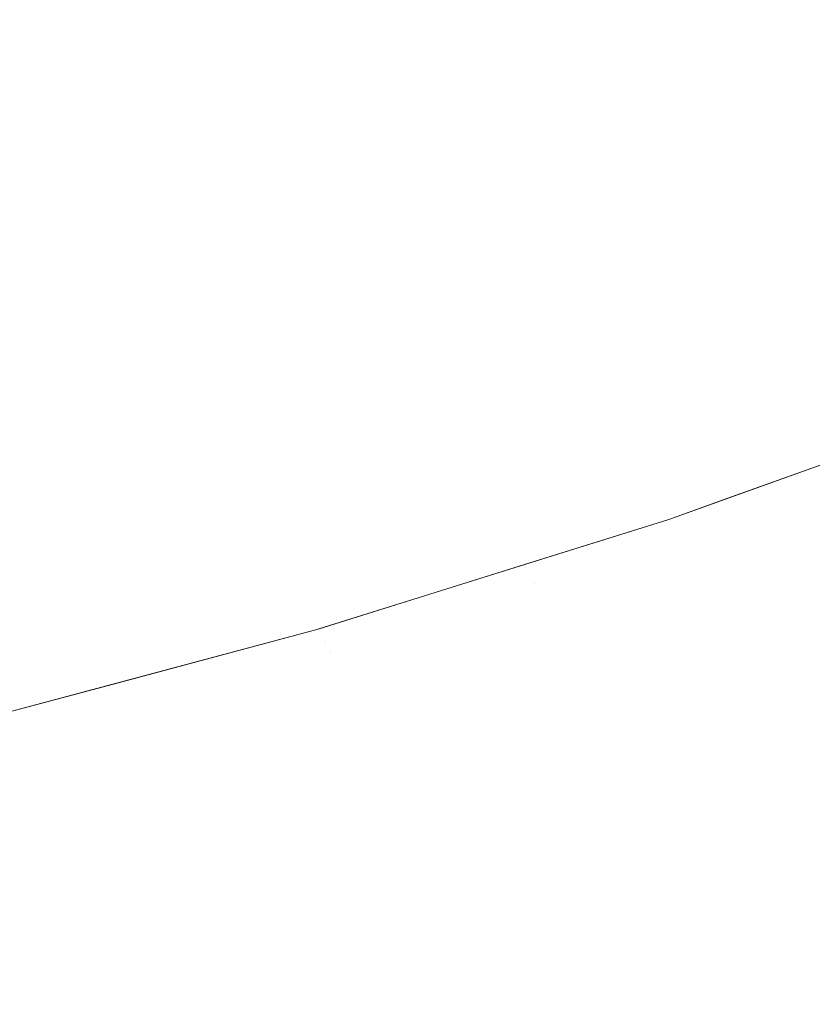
# Model space of a CAD drawing. Header units: centimetres. Extents: x -35.1 to 36.2, y 4.2 to 6.
# Tile 229 of 256: x 12.0813 to 12.11, y 4.5001 to 4.5357. Entities that reach past the tile are written whole.
import ezdxf

# ---------------------------------------------------------------- set-up
doc = ezdxf.new("R2010")
doc.units = ezdxf.units.CM
doc.header["$LTSCALE"] = 2.54
doc.layers.add('Lucido design-1', color=7, linetype='Continuous')

# ---------------------------------------------------------------- blocks, each defined once
blk = doc.blocks.new('Gruppo-4-1')
at = {"color": 7, "linetype": 'Continuous', "lineweight": 9}
blk.add_3dface([(-34.958478, 5.900089, -2312.32217), (-34.958478, 4.300089, -2312.32217), (36.07398, 4.300089, -2312.32217), (36.07398, 5.900089, -2312.32217)], dxfattribs=at)
for points, invisible_edges in [([(12.103521, 4.536802, -2312.765321), (12.109921, 4.539263, -2312.765321), (12.110822, 4.538001, -2312.767449), (12.104372, 4.53552, -2312.767449)], 15), ([(12.087891, 4.536531, -2312.75914), (12.094394, 4.538677, -2312.75914), (12.095288, 4.537223, -2312.761164), (12.088726, 4.535058, -2312.761164)], 15), ([(12.087891, 4.536531, -2312.75914), (12.081264, 4.534519, -2312.75914), (12.080462, 4.536061, -2312.757156), (12.087027, 4.538054, -2312.757156)], 15), ([(12.103521, 4.536802, -2312.765321), (12.096982, 4.534467, -2312.765321), (12.096151, 4.535819, -2312.763225), (12.102637, 4.538135, -2312.763225)], 15), ([(12.104372, 4.53552, -2312.767449), (12.110822, 4.538001, -2312.767449), (12.111685, 4.53679, -2312.769608), (12.105187, 4.534291, -2312.769608)], 15), ([(12.088726, 4.535058, -2312.761164), (12.095288, 4.537223, -2312.761164), (12.096151, 4.535819, -2312.763225), (12.089532, 4.533635, -2312.763225)], 15), ([(12.104372, 4.53552, -2312.767449), (12.097781, 4.533167, -2312.767449), (12.096982, 4.534467, -2312.765321), (12.103521, 4.536802, -2312.765321)], 15), ([(12.105187, 4.534291, -2312.769608), (12.111685, 4.53679, -2312.769608), (12.112512, 4.535632, -2312.771794), (12.105968, 4.533115, -2312.771794)], 15), ([(12.088726, 4.535058, -2312.761164), (12.082039, 4.533028, -2312.761164), (12.081264, 4.534519, -2312.75914), (12.087891, 4.536531, -2312.75914)], 15), ([(12.089532, 4.533635, -2312.763225), (12.096151, 4.535819, -2312.763225), (12.096982, 4.534467, -2312.765321), (12.090309, 4.532265, -2312.765321)], 15), ([(12.105187, 4.534291, -2312.769608), (12.098547, 4.53192, -2312.769608), (12.097781, 4.533167, -2312.767449), (12.104372, 4.53552, -2312.767449)], 15), ([(12.105968, 4.533115, -2312.771794), (12.112512, 4.535632, -2312.771794), (12.1133, 4.534527, -2312.774006), (12.106712, 4.531993, -2312.774006)], 15), ([(12.089532, 4.533635, -2312.763225), (12.082788, 4.531588, -2312.763225), (12.082039, 4.533028, -2312.761164), (12.088726, 4.535058, -2312.761164)], 15), ([(12.07452, 4.532647, -2312.75914), (12.081264, 4.534519, -2312.75914), (12.082039, 4.533028, -2312.761164), (12.075235, 4.531139, -2312.761164)], 15), ([(12.090309, 4.532265, -2312.765321), (12.096982, 4.534467, -2312.765321), (12.097781, 4.533167, -2312.767449), (12.091056, 4.530947, -2312.767449)], 15), ([(12.106712, 4.531993, -2312.774006), (12.1133, 4.534527, -2312.774006), (12.11405, 4.533475, -2312.776241), (12.10742, 4.530925, -2312.776241)], 15), ([(12.105968, 4.533115, -2312.771794), (12.099281, 4.530727, -2312.771794), (12.098547, 4.53192, -2312.769608), (12.105187, 4.534291, -2312.769608)], 15), ([(12.090309, 4.532265, -2312.765321), (12.083509, 4.5302, -2312.765321), (12.082788, 4.531588, -2312.763225), (12.089532, 4.533635, -2312.763225)], 15), ([(12.10742, 4.530925, -2312.776241), (12.11405, 4.533475, -2312.776241), (12.114762, 4.532478, -2312.778496), (12.108092, 4.529913, -2312.778496)], 15), ([(12.075235, 4.531139, -2312.761164), (12.082039, 4.533028, -2312.761164), (12.082788, 4.531588, -2312.763225), (12.075925, 4.529683, -2312.763225)], 15), ([(12.091056, 4.530947, -2312.767449), (12.097781, 4.533167, -2312.767449), (12.098547, 4.53192, -2312.769608), (12.091772, 4.529684, -2312.769608)], 15), ([(12.106712, 4.531993, -2312.774006), (12.09998, 4.529589, -2312.774006), (12.099281, 4.530727, -2312.771794), (12.105968, 4.533115, -2312.771794)], 15), ([(12.108092, 4.529913, -2312.778496), (12.114762, 4.532478, -2312.778496), (12.115435, 4.531535, -2312.780769), (12.108727, 4.528955, -2312.780769)], 15), ([(12.091056, 4.530947, -2312.767449), (12.084202, 4.528867, -2312.767449), (12.083509, 4.5302, -2312.765321), (12.090309, 4.532265, -2312.765321)], 15), ([(12.10742, 4.530925, -2312.776241), (12.100646, 4.528506, -2312.776241), (12.09998, 4.529589, -2312.774006), (12.106712, 4.531993, -2312.774006)], 15), ([(12.091772, 4.529684, -2312.769608), (12.098547, 4.53192, -2312.769608), (12.099281, 4.530727, -2312.771794), (12.092457, 4.528475, -2312.771794)], 15), ([(12.075925, 4.529683, -2312.763225), (12.082788, 4.531588, -2312.763225), (12.083509, 4.5302, -2312.765321), (12.07659, 4.52828, -2312.765321)], 15), ([(12.108727, 4.528955, -2312.780769), (12.115435, 4.531535, -2312.780769), (12.116068, 4.530647, -2312.783058), (12.109326, 4.528054, -2312.783058)], 15), ([(12.091772, 4.529684, -2312.769608), (12.084867, 4.527588, -2312.769608), (12.084202, 4.528867, -2312.767449), (12.091056, 4.530947, -2312.767449)], 15), ([(12.108092, 4.529913, -2312.778496), (12.101277, 4.527479, -2312.778496), (12.100646, 4.528506, -2312.776241), (12.10742, 4.530925, -2312.776241)], 15), ([(12.092457, 4.528475, -2312.771794), (12.099281, 4.530727, -2312.771794), (12.09998, 4.529589, -2312.774006), (12.09311, 4.527322, -2312.774006)], 15), ([(12.109326, 4.528054, -2312.783058), (12.116068, 4.530647, -2312.783058), (12.116663, 4.529813, -2312.78536), (12.109887, 4.527207, -2312.78536)], 15), ([(12.07659, 4.52828, -2312.765321), (12.083509, 4.5302, -2312.765321), (12.084202, 4.528867, -2312.767449), (12.077229, 4.526931, -2312.767449)], 15), ([(12.108727, 4.528955, -2312.780769), (12.101874, 4.526508, -2312.780769), (12.101277, 4.527479, -2312.778496), (12.108092, 4.529913, -2312.778496)], 15), ([(12.092457, 4.528475, -2312.771794), (12.085503, 4.526364, -2312.771794), (12.084867, 4.527588, -2312.769608), (12.091772, 4.529684, -2312.769608)], 15), ([(12.09311, 4.527322, -2312.774006), (12.09998, 4.529589, -2312.774006), (12.100646, 4.528506, -2312.776241), (12.093732, 4.526225, -2312.776241)], 15), ([(12.109887, 4.527207, -2312.78536), (12.116663, 4.529813, -2312.78536), (12.117219, 4.529034, -2312.787674), (12.110412, 4.526416, -2312.787674)], 15), ([(12.077229, 4.526931, -2312.767449), (12.084202, 4.528867, -2312.767449), (12.084867, 4.527588, -2312.769608), (12.077842, 4.525638, -2312.769608)], 15), ([(12.109326, 4.528054, -2312.783058), (12.102436, 4.525594, -2312.783058), (12.101874, 4.526508, -2312.780769), (12.108727, 4.528955, -2312.780769)], 15), ([(12.09311, 4.527322, -2312.774006), (12.08611, 4.525197, -2312.774006), (12.085503, 4.526364, -2312.771794), (12.092457, 4.528475, -2312.771794)], 15), ([(12.093732, 4.526225, -2312.776241), (12.100646, 4.528506, -2312.776241), (12.101277, 4.527479, -2312.778496), (12.094322, 4.525184, -2312.778496)], 15), ([(12.109887, 4.527207, -2312.78536), (12.102964, 4.524735, -2312.78536), (12.102436, 4.525594, -2312.783058), (12.109326, 4.528054, -2312.783058)], 15), ([(12.077842, 4.525638, -2312.769608), (12.084867, 4.527588, -2312.769608), (12.085503, 4.526364, -2312.771794), (12.078428, 4.5244, -2312.771794)], 15), ([(12.094322, 4.525184, -2312.778496), (12.101277, 4.527479, -2312.778496), (12.101874, 4.526508, -2312.780769), (12.09488, 4.5242, -2312.780769)], 15), ([(12.093732, 4.526225, -2312.776241), (12.086688, 4.524086, -2312.776241), (12.08611, 4.525197, -2312.774006), (12.09311, 4.527322, -2312.774006)], 15), ([(12.110412, 4.526416, -2312.787674), (12.103457, 4.523933, -2312.787674), (12.102964, 4.524735, -2312.78536), (12.109887, 4.527207, -2312.78536)], 15), ([(12.078428, 4.5244, -2312.771794), (12.085503, 4.526364, -2312.771794), (12.08611, 4.525197, -2312.774006), (12.078988, 4.52322, -2312.774006)], 15), ([(12.09488, 4.5242, -2312.780769), (12.101874, 4.526508, -2312.780769), (12.102436, 4.525594, -2312.783058), (12.095405, 4.523273, -2312.783058)], 15), ([(12.1109, 4.525681, -2312.789995), (12.103915, 4.523187, -2312.789995), (12.103457, 4.523933, -2312.787674), (12.110412, 4.526416, -2312.787674)], 15), ([(12.094322, 4.525184, -2312.778496), (12.087236, 4.523033, -2312.778496), (12.086688, 4.524086, -2312.776241), (12.093732, 4.526225, -2312.776241)], 15), ([(12.095405, 4.523273, -2312.783058), (12.102436, 4.525594, -2312.783058), (12.102964, 4.524735, -2312.78536), (12.095899, 4.522403, -2312.78536)], 15), ([(12.111351, 4.525001, -2312.792323), (12.104339, 4.522497, -2312.792323), (12.103915, 4.523187, -2312.789995), (12.1109, 4.525681, -2312.789995)], 15), ([(12.078988, 4.52322, -2312.774006), (12.08611, 4.525197, -2312.774006), (12.086688, 4.524086, -2312.776241), (12.07952, 4.522097, -2312.776241)], 15), ([(12.09488, 4.5242, -2312.780769), (12.087753, 4.522037, -2312.780769), (12.087236, 4.523033, -2312.778496), (12.094322, 4.525184, -2312.778496)], 15), ([(12.111766, 4.524375, -2312.794654), (12.104729, 4.521863, -2312.794654), (12.104339, 4.522497, -2312.792323), (12.111351, 4.525001, -2312.792323)], 15), ([(12.095899, 4.522403, -2312.78536), (12.102964, 4.524735, -2312.78536), (12.103457, 4.523933, -2312.787674), (12.096359, 4.521591, -2312.787674)], 15), ([(12.095405, 4.523273, -2312.783058), (12.088241, 4.521098, -2312.783058), (12.087753, 4.522037, -2312.780769), (12.09488, 4.5242, -2312.780769)], 15), ([(12.112145, 4.523804, -2312.796987), (12.105085, 4.521284, -2312.796987), (12.104729, 4.521863, -2312.794654), (12.111766, 4.524375, -2312.794654)], 15), ([(12.07952, 4.522097, -2312.776241), (12.086688, 4.524086, -2312.776241), (12.087236, 4.523033, -2312.778496), (12.080025, 4.521031, -2312.778496)], 15), ([(12.096359, 4.521591, -2312.787674), (12.103457, 4.523933, -2312.787674), (12.103915, 4.523187, -2312.789995), (12.096788, 4.520835, -2312.789995)], 15), ([(12.112488, 4.523287, -2312.799319), (12.105407, 4.520759, -2312.799319), (12.105085, 4.521284, -2312.796987), (12.112145, 4.523804, -2312.796987)], 15), ([(12.095899, 4.522403, -2312.78536), (12.088699, 4.520218, -2312.78536), (12.088241, 4.521098, -2312.783058), (12.095405, 4.523273, -2312.783058)], 15), ([(12.096788, 4.520835, -2312.789995), (12.103915, 4.523187, -2312.789995), (12.104339, 4.522497, -2312.792323), (12.097184, 4.520136, -2312.792323)], 15), ([(12.112796, 4.522824, -2312.801649), (12.105697, 4.520289, -2312.801649), (12.105407, 4.520759, -2312.799319), (12.112488, 4.523287, -2312.799319)], 15), ([(12.080025, 4.521031, -2312.778496), (12.087236, 4.523033, -2312.778496), (12.087753, 4.522037, -2312.780769), (12.080502, 4.520024, -2312.780769)], 15), ([(12.113068, 4.522413, -2312.803974), (12.105953, 4.519872, -2312.803974), (12.105697, 4.520289, -2312.801649), (12.112796, 4.522824, -2312.801649)], 15), ([(12.096359, 4.521591, -2312.787674), (12.089127, 4.519395, -2312.787674), (12.088699, 4.520218, -2312.78536), (12.095899, 4.522403, -2312.78536)], 15), ([(12.097184, 4.520136, -2312.792323), (12.104339, 4.522497, -2312.792323), (12.104729, 4.521863, -2312.794654), (12.097548, 4.519493, -2312.794654)], 15), ([(12.113307, 4.522054, -2312.806291), (12.106177, 4.519508, -2312.806291), (12.105953, 4.519872, -2312.803974), (12.113068, 4.522413, -2312.803974)], 15), ([(12.080502, 4.520024, -2312.780769), (12.087753, 4.522037, -2312.780769), (12.088241, 4.521098, -2312.783058), (12.080952, 4.519075, -2312.783058)], 15), ([(12.106872, 4.518391, -2312.82217), (12.116947, 4.522004, -2312.82217), (12.114044, 4.520963, -2313.02217), (12.104771, 4.517637, -2313.02217)], 10), ([(12.113511, 4.521746, -2312.8086), (12.106369, 4.519196, -2312.8086), (12.106177, 4.519508, -2312.806291), (12.113307, 4.522054, -2312.806291)], 15), ([(12.116947, 4.522004, -2312.82217), (12.106872, 4.518391, -2312.82217), (12.106871, 4.518378, -2312.81995), (12.114046, 4.520939, -2312.81995)], 14), ([(12.097548, 4.519493, -2312.794654), (12.104729, 4.521863, -2312.794654), (12.105085, 4.521284, -2312.796987), (12.097881, 4.518906, -2312.796987)], 15), ([(12.113682, 4.521488, -2312.810899), (12.106529, 4.518934, -2312.810899), (12.106369, 4.519196, -2312.8086), (12.113511, 4.521746, -2312.8086)], 15), ([(12.096788, 4.520835, -2312.789995), (12.089525, 4.51863, -2312.789995), (12.089127, 4.519395, -2312.787674), (12.096359, 4.521591, -2312.787674)], 15), ([(12.097881, 4.518906, -2312.796987), (12.105085, 4.521284, -2312.796987), (12.105407, 4.520759, -2312.799319), (12.098182, 4.518375, -2312.799319)], 15), ([(12.11382, 4.52128, -2312.813185), (12.106659, 4.518723, -2312.813185), (12.106529, 4.518934, -2312.810899), (12.113682, 4.521488, -2312.810899)], 15), ([(12.113927, 4.521119, -2312.815456), (12.106759, 4.51856, -2312.815456), (12.106659, 4.518723, -2312.813185), (12.11382, 4.52128, -2312.813185)], 15), ([(12.080952, 4.519075, -2312.783058), (12.088241, 4.521098, -2312.783058), (12.088699, 4.520218, -2312.78536), (12.081374, 4.518184, -2312.78536)], 15), ([(12.114091, 4.520872, -2313.025344), (12.106913, 4.518309, -2313.025344), (12.104771, 4.517637, -2313.02217), (12.114044, 4.520963, -2313.02217)], 11), ([(12.114002, 4.521006, -2312.817712), (12.10683, 4.518446, -2312.817712), (12.106759, 4.51856, -2312.815456), (12.113927, 4.521119, -2312.815456)], 15), ([(12.114046, 4.520939, -2312.81995), (12.106871, 4.518378, -2312.81995), (12.10683, 4.518446, -2312.817712), (12.114002, 4.521006, -2312.817712)], 15), ([(12.097184, 4.520136, -2312.792323), (12.089893, 4.517922, -2312.792323), (12.089525, 4.51863, -2312.789995), (12.096788, 4.520835, -2312.789995)], 15), ([(12.098182, 4.518375, -2312.799319), (12.105407, 4.520759, -2312.799319), (12.105697, 4.520289, -2312.801649), (12.098452, 4.517898, -2312.801649)], 15), ([(12.114184, 4.520731, -2313.028615), (12.107001, 4.518166, -2313.028615), (12.106913, 4.518309, -2313.025344), (12.114091, 4.520872, -2313.025344)], 15), ([(12.114348, 4.520485, -2313.031982), (12.107155, 4.517917, -2313.031982), (12.107001, 4.518166, -2313.028615), (12.114184, 4.520731, -2313.028615)], 15), ([(12.081374, 4.518184, -2312.78536), (12.088699, 4.520218, -2312.78536), (12.089127, 4.519395, -2312.787674), (12.081768, 4.517352, -2312.787674)], 15), ([(12.098452, 4.517898, -2312.801649), (12.105697, 4.520289, -2312.801649), (12.105953, 4.519872, -2312.803974), (12.098692, 4.517476, -2312.803974)], 15), ([(12.107258, 4.517749, -2313.033702), (12.107155, 4.517917, -2313.031982), (12.114348, 4.520485, -2313.031982), (12.114457, 4.52032, -2313.033702)], 15), ([(12.114457, 4.52032, -2313.033702), (12.114587, 4.520124, -2313.035444), (12.107379, 4.517551, -2313.035444), (12.107258, 4.517749, -2313.033702)], 15), ([(12.097548, 4.519493, -2312.794654), (12.090231, 4.517271, -2312.794654), (12.089893, 4.517922, -2312.792323), (12.097184, 4.520136, -2312.792323)], 15), ([(12.098692, 4.517476, -2312.803974), (12.105953, 4.519872, -2312.803974), (12.106177, 4.519508, -2312.806291), (12.098901, 4.517107, -2312.806291)], 15), ([(12.10752, 4.517322, -2313.03721), (12.107379, 4.517551, -2313.035444), (12.114587, 4.520124, -2313.035444), (12.114737, 4.519898, -2313.03721)], 15), ([(12.114737, 4.519898, -2313.03721), (12.114909, 4.51964, -2313.038998), (12.107682, 4.517059, -2313.038998), (12.10752, 4.517322, -2313.03721)], 15), ([(12.097881, 4.518906, -2312.796987), (12.09054, 4.516677, -2312.796987), (12.090231, 4.517271, -2312.794654), (12.097548, 4.519493, -2312.794654)], 15), ([(12.098901, 4.517107, -2312.806291), (12.106177, 4.519508, -2312.806291), (12.106369, 4.519196, -2312.8086), (12.09908, 4.51679, -2312.8086)], 15), ([(12.107864, 4.516763, -2313.040809), (12.107682, 4.517059, -2313.038998), (12.114909, 4.51964, -2313.038998), (12.115102, 4.519347, -2313.040809)], 15), ([(12.081768, 4.517352, -2312.787674), (12.089127, 4.519395, -2312.787674), (12.089525, 4.51863, -2312.789995), (12.082134, 4.516578, -2312.789995)], 15), ([(12.09908, 4.51679, -2312.8086), (12.106369, 4.519196, -2312.8086), (12.106529, 4.518934, -2312.810899), (12.09923, 4.516525, -2312.810899)], 15), ([(12.115102, 4.519347, -2313.040809), (12.11532, 4.51902, -2313.042641), (12.108068, 4.516431, -2313.042641), (12.107864, 4.516763, -2313.040809)], 15), ([(12.081374, 4.518184, -2312.78536), (12.07393, 4.516308, -2312.78536), (12.073544, 4.517208, -2312.783058), (12.080952, 4.519075, -2312.783058)], 15), ([(12.098182, 4.518375, -2312.799319), (12.09082, 4.51614, -2312.799319), (12.09054, 4.516677, -2312.796987), (12.097881, 4.518906, -2312.796987)], 15), ([(12.09923, 4.516525, -2312.810899), (12.106529, 4.518934, -2312.810899), (12.106659, 4.518723, -2312.813185), (12.099352, 4.516311, -2312.813185)], 15), ([(12.108295, 4.516062, -2313.044493), (12.108068, 4.516431, -2313.042641), (12.11532, 4.51902, -2313.042641), (12.115561, 4.518656, -2313.044493)], 15), ([(12.082134, 4.516578, -2312.789995), (12.089525, 4.51863, -2312.789995), (12.089893, 4.517922, -2312.792323), (12.082474, 4.515863, -2312.792323)], 15), ([(12.099352, 4.516311, -2312.813185), (12.106659, 4.518723, -2312.813185), (12.106759, 4.51856, -2312.815456), (12.099445, 4.516146, -2312.815456)], 15), ([(12.099445, 4.516146, -2312.815456), (12.106759, 4.51856, -2312.815456), (12.10683, 4.518446, -2312.817712), (12.099511, 4.51603, -2312.817712)], 15), ([(12.099511, 4.51603, -2312.817712), (12.10683, 4.518446, -2312.817712), (12.106871, 4.518378, -2312.81995), (12.09955, 4.515961, -2312.81995)], 15), ([(12.115561, 4.518656, -2313.044493), (12.115827, 4.518255, -2313.046366), (12.108545, 4.515655, -2313.046366), (12.108295, 4.516062, -2313.044493)], 15), ([(12.081768, 4.517352, -2312.787674), (12.07429, 4.515467, -2312.787674), (12.07393, 4.516308, -2312.78536), (12.081374, 4.518184, -2312.78536)], 15), ([(12.098452, 4.517898, -2312.801649), (12.09107, 4.515657, -2312.801649), (12.09082, 4.51614, -2312.799319), (12.098182, 4.518375, -2312.799319)], 15), ([(12.104771, 4.517637, -2312.82217), (12.09955, 4.515961, -2312.81995), (12.106871, 4.518378, -2312.81995)], 11), ([(12.099589, 4.515892, -2313.025344), (12.106913, 4.518309, -2313.025344), (12.107001, 4.518166, -2313.028615), (12.099671, 4.515747, -2313.028615)], 15), ([(12.104771, 4.517637, -2313.02217), (12.106913, 4.518309, -2313.025344), (12.099589, 4.515892, -2313.025344)], 11), ([(12.099671, 4.515747, -2313.028615), (12.107001, 4.518166, -2313.028615), (12.107155, 4.517917, -2313.031982), (12.099815, 4.515494, -2313.031982)], 15), ([(12.104771, 4.517637, -2313.02217), (12.104771, 4.517637, -2312.82217), (12.106872, 4.518391, -2312.82217)], 9), ([(12.106871, 4.518378, -2312.81995), (12.106872, 4.518391, -2312.82217), (12.104771, 4.517637, -2312.82217)], 9), ([(12.108819, 4.515208, -2313.048259), (12.108545, 4.515655, -2313.046366), (12.115827, 4.518255, -2313.046366), (12.116119, 4.517815, -2313.048259)], 15), ([(12.082474, 4.515863, -2312.792323), (12.089893, 4.517922, -2312.792323), (12.090231, 4.517271, -2312.794654), (12.082785, 4.515205, -2312.794654)], 15), ([(12.098692, 4.517476, -2312.803974), (12.091293, 4.51523, -2312.803974), (12.09107, 4.515657, -2312.801649), (12.098452, 4.517898, -2312.801649)], 15), ([(12.099911, 4.515324, -2313.033702), (12.099815, 4.515494, -2313.031982), (12.107155, 4.517917, -2313.031982), (12.107258, 4.517749, -2313.033702)], 15), ([(12.107258, 4.517749, -2313.033702), (12.107379, 4.517551, -2313.035444), (12.100025, 4.515124, -2313.035444), (12.099911, 4.515324, -2313.033702)], 15), ([(12.116119, 4.517815, -2313.048259), (12.116438, 4.517334, -2313.05017), (12.109119, 4.514721, -2313.05017), (12.108819, 4.515208, -2313.048259)], 15), ([(12.082134, 4.516578, -2312.789995), (12.074625, 4.514686, -2312.789995), (12.07429, 4.515467, -2312.787674), (12.081768, 4.517352, -2312.787674)], 15), ([(12.098901, 4.517107, -2312.806291), (12.091487, 4.514856, -2312.806291), (12.091293, 4.51523, -2312.803974), (12.098692, 4.517476, -2312.803974)], 15), ([(12.092102, 4.513674, -2312.82217), (12.104771, 4.517637, -2312.82217), (12.099543, 4.516002, -2313.02217), (12.092081, 4.513668, -2313.02217)], 10), ([(12.09955, 4.515961, -2312.81995), (12.104771, 4.517637, -2312.82217), (12.092102, 4.513674, -2312.82217)], 9), ([(12.099589, 4.515892, -2313.025344), (12.099543, 4.516002, -2313.02217), (12.104771, 4.517637, -2313.02217)], 9), ([(12.104771, 4.517637, -2312.82217), (12.104771, 4.517637, -2313.02217), (12.099543, 4.516002, -2313.02217)], 9), ([(12.100157, 4.514891, -2313.03721), (12.100025, 4.515124, -2313.035444), (12.107379, 4.517551, -2313.035444), (12.10752, 4.517322, -2313.03721)], 15), ([(12.082785, 4.515205, -2312.794654), (12.090231, 4.517271, -2312.794654), (12.09054, 4.516677, -2312.796987), (12.08307, 4.514604, -2312.796987)], 15), ([(12.09908, 4.51679, -2312.8086), (12.091653, 4.514536, -2312.8086), (12.091487, 4.514856, -2312.806291), (12.098901, 4.517107, -2312.806291)], 15), ([(12.10752, 4.517322, -2313.03721), (12.107682, 4.517059, -2313.038998), (12.100307, 4.514626, -2313.038998), (12.100157, 4.514891, -2313.03721)], 15), ([(12.100478, 4.514325, -2313.040809), (12.100307, 4.514626, -2313.038998), (12.107682, 4.517059, -2313.038998), (12.107864, 4.516763, -2313.040809)], 15), ([(12.109445, 4.51419, -2313.052099), (12.109119, 4.514721, -2313.05017), (12.116438, 4.517334, -2313.05017), (12.116785, 4.516811, -2313.052099)], 15), ([(12.08307, 4.514604, -2312.796987), (12.09054, 4.516677, -2312.796987), (12.09082, 4.51614, -2312.799319), (12.083328, 4.51406, -2312.799319)], 15), ([(12.09923, 4.516525, -2312.810899), (12.091793, 4.514268, -2312.810899), (12.091653, 4.514536, -2312.8086), (12.09908, 4.51679, -2312.8086)], 15), ([(12.107864, 4.516763, -2313.040809), (12.108068, 4.516431, -2313.042641), (12.100668, 4.513989, -2313.042641), (12.100478, 4.514325, -2313.040809)], 15), ([(12.116785, 4.516811, -2313.052099), (12.117161, 4.516245, -2313.054044), (12.109798, 4.513616, -2313.054044), (12.109445, 4.51419, -2313.052099)], 15), ([(12.082474, 4.515863, -2312.792323), (12.074935, 4.513962, -2312.792323), (12.074625, 4.514686, -2312.789995), (12.082134, 4.516578, -2312.789995)], 15), ([(12.099352, 4.516311, -2312.813185), (12.091906, 4.514051, -2312.813185), (12.091793, 4.514268, -2312.810899), (12.09923, 4.516525, -2312.810899)], 15), ([(12.099445, 4.516146, -2312.815456), (12.091992, 4.513884, -2312.815456), (12.091906, 4.514051, -2312.813185), (12.099352, 4.516311, -2312.813185)], 15), ([(12.10088, 4.513615, -2313.044493), (12.100668, 4.513989, -2313.042641), (12.108068, 4.516431, -2313.042641), (12.108295, 4.516062, -2313.044493)], 15), ([(12.083328, 4.51406, -2312.799319), (12.09082, 4.51614, -2312.799319), (12.09107, 4.515657, -2312.801649), (12.083559, 4.513572, -2312.801649)], 15), ([(12.099511, 4.51603, -2312.817712), (12.092053, 4.513766, -2312.817712), (12.091992, 4.513884, -2312.815456), (12.099445, 4.516146, -2312.815456)], 15), ([(12.09955, 4.515961, -2312.81995), (12.09209, 4.513697, -2312.81995), (12.092053, 4.513766, -2312.817712), (12.099511, 4.51603, -2312.817712)], 15), ([(12.092126, 4.513627, -2313.025344), (12.092081, 4.513668, -2313.02217), (12.099543, 4.516002, -2313.02217)], 9), ([(12.092102, 4.513674, -2312.82217), (12.09209, 4.513697, -2312.81995), (12.09955, 4.515961, -2312.81995)], 11), ([(12.099543, 4.516002, -2313.02217), (12.099589, 4.515892, -2313.025344), (12.092126, 4.513627, -2313.025344)], 11), ([(12.108295, 4.516062, -2313.044493), (12.108545, 4.515655, -2313.046366), (12.101114, 4.513203, -2313.046366), (12.10088, 4.513615, -2313.044493)], 15), ([(12.110179, 4.512996, -2313.056004), (12.109798, 4.513616, -2313.054044), (12.117161, 4.516245, -2313.054044), (12.117566, 4.515634, -2313.056004)], 15), ([(12.082785, 4.515205, -2312.794654), (12.07522, 4.513298, -2312.794654), (12.074935, 4.513962, -2312.792323), (12.082474, 4.515863, -2312.792323)], 15), ([(12.083559, 4.513572, -2312.801649), (12.09107, 4.515657, -2312.801649), (12.091293, 4.51523, -2312.803974), (12.083764, 4.51314, -2312.803974)], 15), ([(12.099671, 4.515747, -2313.028615), (12.092202, 4.51348, -2313.028615), (12.092126, 4.513627, -2313.025344), (12.099589, 4.515892, -2313.025344)], 15), ([(12.099815, 4.515494, -2313.031982), (12.092335, 4.513224, -2313.031982), (12.092202, 4.51348, -2313.028615), (12.099671, 4.515747, -2313.028615)], 15), ([(12.10137, 4.51275, -2313.048259), (12.101114, 4.513203, -2313.046366), (12.108545, 4.515655, -2313.046366), (12.108819, 4.515208, -2313.048259)], 15), ([(12.083764, 4.51314, -2312.803974), (12.091293, 4.51523, -2312.803974), (12.091487, 4.514856, -2312.806291), (12.083943, 4.512762, -2312.806291)], 15), ([(12.092335, 4.513224, -2313.031982), (12.099815, 4.515494, -2313.031982), (12.099911, 4.515324, -2313.033702)], 11), ([(12.099911, 4.515324, -2313.033702), (12.09253, 4.512849, -2313.035444), (12.092335, 4.513224, -2313.031982)], 11), ([(12.099911, 4.515324, -2313.033702), (12.100025, 4.515124, -2313.035444), (12.09253, 4.512849, -2313.035444)], 11), ([(12.108819, 4.515208, -2313.048259), (12.109119, 4.514721, -2313.05017), (12.101651, 4.512256, -2313.05017), (12.10137, 4.51275, -2313.048259)], 15), ([(12.08307, 4.514604, -2312.796987), (12.07548, 4.512691, -2312.796987), (12.07522, 4.513298, -2312.794654), (12.082785, 4.515205, -2312.794654)], 15), ([(12.083943, 4.512762, -2312.806291), (12.091487, 4.514856, -2312.806291), (12.091653, 4.514536, -2312.8086), (12.084096, 4.512438, -2312.8086)], 15), ([(12.092653, 4.512613, -2313.03721), (12.09253, 4.512849, -2313.035444), (12.100025, 4.515124, -2313.035444), (12.100157, 4.514891, -2313.03721)], 15), ([(12.100157, 4.514891, -2313.03721), (12.100307, 4.514626, -2313.038998), (12.092793, 4.512344, -2313.038998), (12.092653, 4.512613, -2313.03721)], 15), ([(12.083328, 4.51406, -2312.799319), (12.075715, 4.512141, -2312.799319), (12.07548, 4.512691, -2312.796987), (12.08307, 4.514604, -2312.796987)], 15), ([(12.084096, 4.512438, -2312.8086), (12.091653, 4.514536, -2312.8086), (12.091793, 4.514268, -2312.810899), (12.084225, 4.512167, -2312.810899)], 15), ([(12.092951, 4.51204, -2313.040809), (12.092793, 4.512344, -2313.038998), (12.100307, 4.514626, -2313.038998), (12.100478, 4.514325, -2313.040809)], 15), ([(12.101955, 4.511718, -2313.052099), (12.101651, 4.512256, -2313.05017), (12.109119, 4.514721, -2313.05017), (12.109445, 4.51419, -2313.052099)], 15), ([(12.084225, 4.512167, -2312.810899), (12.091793, 4.514268, -2312.810899), (12.091906, 4.514051, -2312.813185), (12.084329, 4.511947, -2312.813185)], 15), ([(12.100478, 4.514325, -2313.040809), (12.100668, 4.513989, -2313.042641), (12.093128, 4.5117, -2313.042641), (12.092951, 4.51204, -2313.040809)], 15), ([(12.109445, 4.51419, -2313.052099), (12.109798, 4.513616, -2313.054044), (12.102285, 4.511136, -2313.054044), (12.101955, 4.511718, -2313.052099)], 15), ([(12.083559, 4.513572, -2312.801649), (12.075927, 4.511648, -2312.801649), (12.075715, 4.512141, -2312.799319), (12.083328, 4.51406, -2312.799319)], 15), ([(12.084329, 4.511947, -2312.813185), (12.091906, 4.514051, -2312.813185), (12.091992, 4.513884, -2312.815456), (12.084409, 4.511779, -2312.815456)], 15), ([(12.084409, 4.511779, -2312.815456), (12.091992, 4.513884, -2312.815456), (12.092053, 4.513766, -2312.817712), (12.084465, 4.51166, -2312.817712)], 15), ([(12.093325, 4.511321, -2313.044493), (12.093128, 4.5117, -2313.042641), (12.100668, 4.513989, -2313.042641), (12.10088, 4.513615, -2313.044493)], 15), ([(12.083764, 4.51314, -2312.803974), (12.076114, 4.511211, -2312.803974), (12.075927, 4.511648, -2312.801649), (12.083559, 4.513572, -2312.801649)], 15), ([(12.078911, 4.510135, -2312.82217), (12.092081, 4.513668, -2312.82217), (12.092081, 4.513668, -2313.02217), (12.084492, 4.511632, -2313.02217)], 10), ([(12.092081, 4.513668, -2312.82217), (12.078911, 4.510135, -2312.82217), (12.084498, 4.511589, -2312.81995)], 10), ([(12.084465, 4.51166, -2312.817712), (12.092053, 4.513766, -2312.817712), (12.09209, 4.513697, -2312.81995), (12.084498, 4.511589, -2312.81995)], 15), ([(12.084532, 4.511519, -2313.025344), (12.084492, 4.511632, -2313.02217), (12.092081, 4.513668, -2313.02217)], 9), ([(12.084498, 4.511589, -2312.81995), (12.09209, 4.513697, -2312.81995), (12.092081, 4.513668, -2312.82217)], 11), ([(12.092081, 4.513668, -2313.02217), (12.092126, 4.513627, -2313.025344), (12.084532, 4.511519, -2313.025344)], 11), ([(12.084532, 4.511519, -2313.025344), (12.092126, 4.513627, -2313.025344), (12.092202, 4.51348, -2313.028615), (12.084602, 4.51137, -2313.028615)], 15), ([(12.084602, 4.51137, -2313.028615), (12.092202, 4.51348, -2313.028615), (12.092335, 4.513224, -2313.031982), (12.084725, 4.511111, -2313.031982)], 15), ([(12.09209, 4.513697, -2312.81995), (12.092102, 4.513674, -2312.82217), (12.092081, 4.513668, -2312.82217)], 9), ([(12.092081, 4.513668, -2313.02217), (12.092081, 4.513668, -2312.82217), (12.092102, 4.513674, -2312.82217)], 9), ([(12.10088, 4.513615, -2313.044493), (12.101114, 4.513203, -2313.046366), (12.093542, 4.510904, -2313.046366), (12.093325, 4.511321, -2313.044493)], 15), ([(12.102641, 4.510508, -2313.056004), (12.102285, 4.511136, -2313.054044), (12.109798, 4.513616, -2313.054044), (12.110179, 4.512996, -2313.056004)], 15), ([(12.083943, 4.512762, -2312.806291), (12.076277, 4.51083, -2312.806291), (12.076114, 4.511211, -2312.803974), (12.083764, 4.51314, -2312.803974)], 15), ([(12.084725, 4.511111, -2313.031982), (12.092335, 4.513224, -2313.031982), (12.09253, 4.512849, -2313.035444), (12.084905, 4.510732, -2313.035444)], 15), ([(12.09378, 4.510446, -2313.048259), (12.093542, 4.510904, -2313.046366), (12.101114, 4.513203, -2313.046366), (12.10137, 4.51275, -2313.048259)], 15), ([(12.084096, 4.512438, -2312.8086), (12.076418, 4.510502, -2312.8086), (12.076277, 4.51083, -2312.806291), (12.083943, 4.512762, -2312.806291)], 15), ([(12.085018, 4.510494, -2313.03721), (12.084905, 4.510732, -2313.035444), (12.09253, 4.512849, -2313.035444), (12.092653, 4.512613, -2313.03721)], 15), ([(12.10137, 4.51275, -2313.048259), (12.101651, 4.512256, -2313.05017), (12.09404, 4.509945, -2313.05017), (12.09378, 4.510446, -2313.048259)], 15), ([(12.110179, 4.512996, -2313.056004), (12.110589, 4.51233, -2313.057979), (12.103024, 4.509833, -2313.057979), (12.102641, 4.510508, -2313.056004)], 15), ([(12.084225, 4.512167, -2312.810899), (12.076535, 4.510228, -2312.810899), (12.076418, 4.510502, -2312.8086), (12.084096, 4.512438, -2312.8086)], 15), ([(12.092653, 4.512613, -2313.03721), (12.092793, 4.512344, -2313.038998), (12.085146, 4.510222, -2313.038998), (12.085018, 4.510494, -2313.03721)], 15), ([(12.084329, 4.511947, -2312.813185), (12.07663, 4.510007, -2312.813185), (12.076535, 4.510228, -2312.810899), (12.084225, 4.512167, -2312.810899)], 15), ([(12.085292, 4.509914, -2313.040809), (12.085146, 4.510222, -2313.038998), (12.092793, 4.512344, -2313.038998), (12.092951, 4.51204, -2313.040809)], 15), ([(12.092951, 4.51204, -2313.040809), (12.093128, 4.5117, -2313.042641), (12.085455, 4.50957, -2313.042641), (12.085292, 4.509914, -2313.040809)], 15), ([(12.094323, 4.509401, -2313.052099), (12.09404, 4.509945, -2313.05017), (12.101651, 4.512256, -2313.05017), (12.101955, 4.511718, -2313.052099)], 15), ([(12.103024, 4.509833, -2313.057979), (12.110589, 4.51233, -2313.057979), (12.111028, 4.511615, -2313.059966), (12.103434, 4.509108, -2313.059966)], 15), ([(12.084409, 4.511779, -2312.815456), (12.076703, 4.509836, -2312.815456), (12.07663, 4.510007, -2312.813185), (12.084329, 4.511947, -2312.813185)], 15), ([(12.084465, 4.51166, -2312.817712), (12.076755, 4.509716, -2312.817712), (12.076703, 4.509836, -2312.815456), (12.084409, 4.511779, -2312.815456)], 15), ([(12.084498, 4.511589, -2312.81995), (12.076785, 4.509645, -2312.81995), (12.076755, 4.509716, -2312.817712), (12.084465, 4.51166, -2312.817712)], 15), ([(12.085637, 4.509187, -2313.044493), (12.085455, 4.50957, -2313.042641), (12.093128, 4.5117, -2313.042641), (12.093325, 4.511321, -2313.044493)], 15), ([(12.101955, 4.511718, -2313.052099), (12.102285, 4.511136, -2313.054044), (12.094629, 4.508812, -2313.054044), (12.094323, 4.509401, -2313.052099)], 15), ([(12.076785, 4.509645, -2312.81995), (12.084498, 4.511589, -2312.81995), (12.078911, 4.510135, -2312.82217)], 11), ([(12.084532, 4.511519, -2313.025344), (12.076816, 4.509574, -2313.025344), (12.078911, 4.510135, -2313.02217)], 11), ([(12.084602, 4.51137, -2313.028615), (12.07688, 4.509424, -2313.028615), (12.076816, 4.509574, -2313.025344), (12.084532, 4.511519, -2313.025344)], 15), ([(12.084725, 4.511111, -2313.031982), (12.076992, 4.509162, -2313.031982), (12.07688, 4.509424, -2313.028615), (12.084602, 4.51137, -2313.028615)], 15), ([(12.078911, 4.510135, -2313.02217), (12.084492, 4.511632, -2313.02217), (12.084532, 4.511519, -2313.025344)], 10), ([(12.084492, 4.511632, -2313.02217), (12.078911, 4.510135, -2313.02217), (12.078911, 4.510135, -2312.82217)], 10), ([(12.093325, 4.511321, -2313.044493), (12.093542, 4.510904, -2313.046366), (12.085837, 4.508765, -2313.046366), (12.085637, 4.509187, -2313.044493)], 15), ([(12.103434, 4.509108, -2313.059966), (12.111028, 4.511615, -2313.059966), (12.111498, 4.51085, -2313.061965), (12.103874, 4.508334, -2313.061965)], 15), ([(12.084905, 4.510732, -2313.035444), (12.077156, 4.508779, -2313.035444), (12.076992, 4.509162, -2313.031982), (12.084725, 4.511111, -2313.031982)], 15), ([(12.09496, 4.508176, -2313.056004), (12.094629, 4.508812, -2313.054044), (12.102285, 4.511136, -2313.054044), (12.102641, 4.510508, -2313.056004)], 15), ([(12.077259, 4.508538, -2313.03721), (12.077156, 4.508779, -2313.035444), (12.084905, 4.510732, -2313.035444), (12.085018, 4.510494, -2313.03721)], 15), ([(12.086056, 4.508302, -2313.048259), (12.085837, 4.508765, -2313.046366), (12.093542, 4.510904, -2313.046366), (12.09378, 4.510446, -2313.048259)], 15), ([(12.103874, 4.508334, -2313.061965), (12.111498, 4.51085, -2313.061965), (12.112, 4.510035, -2313.063974), (12.104342, 4.507507, -2313.063974)], 15), ([(12.085018, 4.510494, -2313.03721), (12.085146, 4.510222, -2313.038998), (12.077377, 4.508263, -2313.038998), (12.077259, 4.508538, -2313.03721)], 15), ([(12.07751, 4.507953, -2313.040809), (12.077377, 4.508263, -2313.038998), (12.085146, 4.510222, -2313.038998), (12.085292, 4.509914, -2313.040809)], 15), ([(12.09378, 4.510446, -2313.048259), (12.09404, 4.509945, -2313.05017), (12.086296, 4.507796, -2313.05017), (12.086056, 4.508302, -2313.048259)], 15), ([(12.102641, 4.510508, -2313.056004), (12.103024, 4.509833, -2313.057979), (12.095315, 4.507493, -2313.057979), (12.09496, 4.508176, -2313.056004)], 15), ([(12.085292, 4.509914, -2313.040809), (12.085455, 4.50957, -2313.042641), (12.077659, 4.507605, -2313.042641), (12.07751, 4.507953, -2313.040809)], 15), ([(12.086557, 4.507245, -2313.052099), (12.086296, 4.507796, -2313.05017), (12.09404, 4.509945, -2313.05017), (12.094323, 4.509401, -2313.052099)], 15), ([(12.104342, 4.507507, -2313.063974), (12.112, 4.510035, -2313.063974), (12.112533, 4.509166, -2313.06599), (12.104841, 4.506628, -2313.06599)], 15), ([(12.077825, 4.507218, -2313.044493), (12.077659, 4.507605, -2313.042641), (12.085455, 4.50957, -2313.042641), (12.085637, 4.509187, -2313.044493)], 15), ([(12.103434, 4.509108, -2313.059966), (12.095696, 4.506759, -2313.059966), (12.095315, 4.507493, -2313.057979), (12.103024, 4.509833, -2313.057979)], 15), ([(12.085637, 4.509187, -2313.044493), (12.085837, 4.508765, -2313.046366), (12.078008, 4.506792, -2313.046366), (12.077825, 4.507218, -2313.044493)], 15), ([(12.094323, 4.509401, -2313.052099), (12.094629, 4.508812, -2313.054044), (12.086839, 4.50665, -2313.054044), (12.086557, 4.507245, -2313.052099)], 15), ([(12.104841, 4.506628, -2313.06599), (12.112533, 4.509166, -2313.06599), (12.1131, 4.508245, -2313.068013), (12.10537, 4.505693, -2313.068013)], 15), ([(12.087144, 4.506007, -2313.056004), (12.086839, 4.50665, -2313.054044), (12.094629, 4.508812, -2313.054044), (12.09496, 4.508176, -2313.056004)], 15), ([(12.103874, 4.508334, -2313.061965), (12.096104, 4.505975, -2313.061965), (12.095696, 4.506759, -2313.059966), (12.103434, 4.509108, -2313.059966)], 15), ([(12.078208, 4.506323, -2313.048259), (12.078008, 4.506792, -2313.046366), (12.085837, 4.508765, -2313.046366), (12.086056, 4.508302, -2313.048259)], 15), ([(12.086056, 4.508302, -2313.048259), (12.086296, 4.507796, -2313.05017), (12.078427, 4.505812, -2313.05017), (12.078208, 4.506323, -2313.048259)], 15), ([(12.09496, 4.508176, -2313.056004), (12.095315, 4.507493, -2313.057979), (12.087471, 4.505315, -2313.057979), (12.087144, 4.506007, -2313.056004)], 15), ([(12.104342, 4.507507, -2313.063974), (12.096539, 4.505139, -2313.063974), (12.096104, 4.505975, -2313.061965), (12.103874, 4.508334, -2313.061965)], 15), ([(12.10537, 4.505693, -2313.068013), (12.1131, 4.508245, -2313.068013), (12.1137, 4.507268, -2313.07004), (12.105931, 4.504703, -2313.07004)], 15), ([(12.078666, 4.505256, -2313.052099), (12.078427, 4.505812, -2313.05017), (12.086296, 4.507796, -2313.05017), (12.086557, 4.507245, -2313.052099)], 15), ([(12.087471, 4.505315, -2313.057979), (12.095315, 4.507493, -2313.057979), (12.095696, 4.506759, -2313.059966), (12.087823, 4.504574, -2313.059966)], 15), ([(12.104841, 4.506628, -2313.06599), (12.097002, 4.504248, -2313.06599), (12.096539, 4.505139, -2313.063974), (12.104342, 4.507507, -2313.063974)], 15), ([(12.086557, 4.507245, -2313.052099), (12.086839, 4.50665, -2313.054044), (12.078923, 4.504654, -2313.054044), (12.078666, 4.505256, -2313.052099)], 15), ([(12.105931, 4.504703, -2313.07004), (12.1137, 4.507268, -2313.07004), (12.114336, 4.506234, -2313.072069), (12.106525, 4.503656, -2313.072069)], 15), ([(12.087823, 4.504574, -2313.059966), (12.095696, 4.506759, -2313.059966), (12.096104, 4.505975, -2313.061965), (12.088198, 4.503781, -2313.061965)], 15), ([(12.079202, 4.504005, -2313.056004), (12.078923, 4.504654, -2313.054044), (12.086839, 4.50665, -2313.054044), (12.087144, 4.506007, -2313.056004)], 15), ([(12.10537, 4.505693, -2313.068013), (12.097494, 4.503302, -2313.068013), (12.097002, 4.504248, -2313.06599), (12.104841, 4.506628, -2313.06599)], 15), ([(12.087144, 4.506007, -2313.056004), (12.087471, 4.505315, -2313.057979), (12.079501, 4.503306, -2313.057979), (12.079202, 4.504005, -2313.056004)], 15), ([(12.088198, 4.503781, -2313.061965), (12.096104, 4.505975, -2313.061965), (12.096539, 4.505139, -2313.063974), (12.088599, 4.502935, -2313.063974)], 15), ([(12.106525, 4.503656, -2313.072069), (12.114336, 4.506234, -2313.072069), (12.115006, 4.505143, -2313.074099), (12.107152, 4.502551, -2313.074099)], 15), ([(12.105931, 4.504703, -2313.07004), (12.098015, 4.5023, -2313.07004), (12.097494, 4.503302, -2313.068013), (12.10537, 4.505693, -2313.068013)], 15), ([(12.087823, 4.504574, -2313.059966), (12.079822, 4.502557, -2313.059966), (12.079501, 4.503306, -2313.057979), (12.087471, 4.505315, -2313.057979)], 15), ([(12.088599, 4.502935, -2313.063974), (12.096539, 4.505139, -2313.063974), (12.097002, 4.504248, -2313.06599), (12.089026, 4.502034, -2313.06599)], 15), ([(12.107152, 4.502551, -2313.074099), (12.115006, 4.505143, -2313.074099), (12.115713, 4.503993, -2313.076126), (12.107812, 4.501386, -2313.076126)], 15), ([(12.088198, 4.503781, -2313.061965), (12.080166, 4.501756, -2313.061965), (12.079822, 4.502557, -2313.059966), (12.087823, 4.504574, -2313.059966)], 15), ([(12.106525, 4.503656, -2313.072069), (12.098566, 4.50124, -2313.072069), (12.098015, 4.5023, -2313.07004), (12.105931, 4.504703, -2313.07004)], 15), ([(12.089026, 4.502034, -2313.06599), (12.097002, 4.504248, -2313.06599), (12.097494, 4.503302, -2313.068013), (12.089479, 4.501078, -2313.068013)], 15), ([(12.107812, 4.501386, -2313.076126), (12.115713, 4.503993, -2313.076126), (12.116456, 4.502784, -2313.078149), (12.108507, 4.50016, -2313.078149)], 15), ([(12.088599, 4.502935, -2313.063974), (12.080532, 4.500901, -2313.063974), (12.080166, 4.501756, -2313.061965), (12.088198, 4.503781, -2313.061965)], 15), ([(12.107152, 4.502551, -2313.074099), (12.099148, 4.500121, -2313.074099), (12.098566, 4.50124, -2313.072069), (12.106525, 4.503656, -2313.072069)], 15), ([(12.089479, 4.501078, -2313.068013), (12.097494, 4.503302, -2313.068013), (12.098015, 4.5023, -2313.07004), (12.089959, 4.500064, -2313.07004)], 15), ([(12.089026, 4.502034, -2313.06599), (12.080922, 4.499991, -2313.06599), (12.080532, 4.500901, -2313.063974), (12.088599, 4.502935, -2313.063974)], 15), ([(12.108507, 4.50016, -2313.078149), (12.116456, 4.502784, -2313.078149), (12.117237, 4.501514, -2313.080164), (12.109236, 4.498873, -2313.080164)], 15), ([(12.107812, 4.501386, -2313.076126), (12.099761, 4.498942, -2313.076126), (12.099148, 4.500121, -2313.074099), (12.107152, 4.502551, -2313.074099)], 15), ([(12.089479, 4.501078, -2313.068013), (12.081336, 4.499025, -2313.068013), (12.080922, 4.499991, -2313.06599), (12.089026, 4.502034, -2313.06599)], 15), ([(12.089959, 4.500064, -2313.07004), (12.098015, 4.5023, -2313.07004), (12.098566, 4.50124, -2313.072069), (12.090467, 4.498992, -2313.072069)], 15), ([(12.108507, 4.50016, -2313.078149), (12.100406, 4.497701, -2313.078149), (12.099761, 4.498942, -2313.076126), (12.107812, 4.501386, -2313.076126)], 15), ([(12.109236, 4.498873, -2313.080164), (12.117237, 4.501514, -2313.080164), (12.118056, 4.500182, -2313.08217), (12.110001, 4.497524, -2313.08217)], 15), ([(12.089959, 4.500064, -2313.07004), (12.081774, 4.498001, -2313.07004), (12.081336, 4.499025, -2313.068013), (12.089479, 4.501078, -2313.068013)], 15), ([(12.090467, 4.498992, -2313.072069), (12.098566, 4.50124, -2313.072069), (12.099148, 4.500121, -2313.074099), (12.091004, 4.49786, -2313.074099)], 15), ([(12.091004, 4.49786, -2313.074099), (12.099148, 4.500121, -2313.074099), (12.099761, 4.498942, -2313.076126), (12.091569, 4.496668, -2313.076126)], 15), ([(12.109236, 4.498873, -2313.080164), (12.101083, 4.496398, -2313.080164), (12.100406, 4.497701, -2313.078149), (12.108507, 4.50016, -2313.078149)], 15)]:
    blk.add_3dface(points, dxfattribs=dict(at, invisible_edges=invisible_edges))

msp = doc.modelspace()

# ---------------------------------------------------------------- block references
at = {"layer": 'Lucido design-1', "color": 7}
msp.add_blockref('Gruppo-4-1', (0, 0), dxfattribs=at)

doc.saveas('drawing.dxf')
